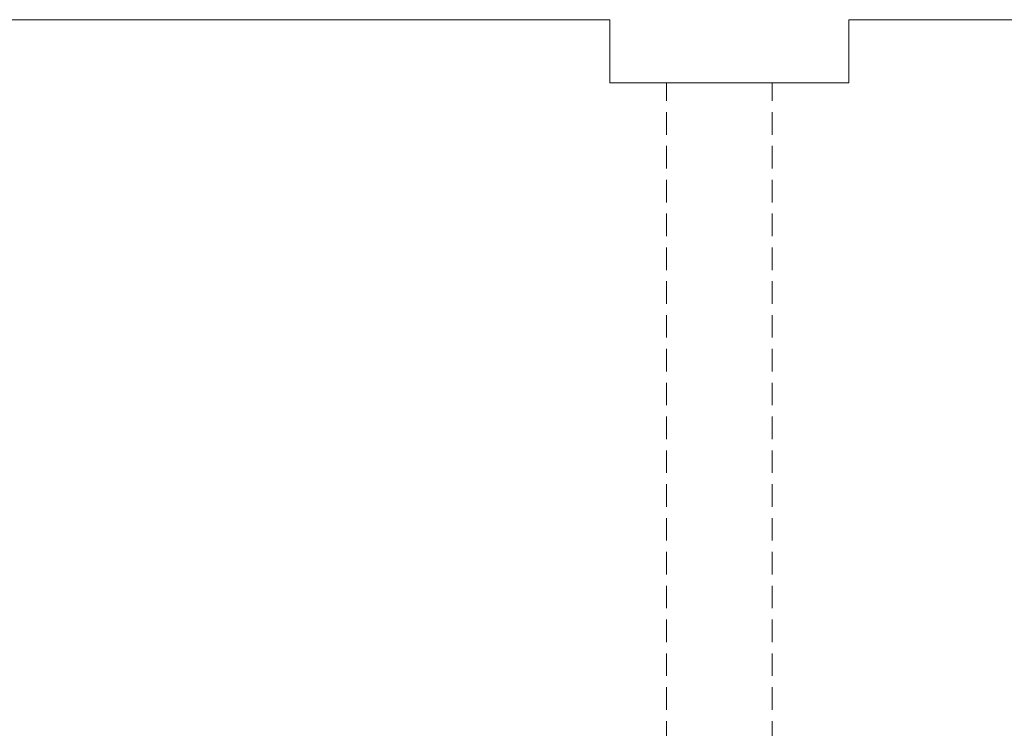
# Model space of a CAD drawing. Extents: x -528673 to -468586, y 24609 to 131944.
# Tile 49 of 87: x -481929 to -477561, y 64882 to 68025. Entities that reach past the tile are written whole.
import ezdxf

# ---------------------------------------------------------------- set-up
doc = ezdxf.new("R2010")
doc.units = 0
doc.header["$MEASUREMENT"] = 0
doc.linetypes.add('Krawędzie ukryte', pattern=[150, 100, -50])
doc.layers.add('#PODKŁAD', color=252, linetype='Continuous')
doc.layers.add('INWENT.ŚCIANY_Nr_Pióra__1', color=252, linetype='Continuous', lineweight=25)
doc.layers.add('Istniejące stropy_Nr_Pióra__5', color=252, linetype='Continuous', lineweight=13)

# ---------------------------------------------------------------- blocks, each defined once
blk = doc.blocks.new('PIĘTRO')
at = {"layer": 'INWENT.ŚCIANY_Nr_Pióra__1', "color": 252, "linetype": 'Continuous', "lineweight": 15}
for p, q in [((-482290.2, 68024.5), (-479310.2, 68024.5)), ((-479310.2, 68024.5), (-479310.2, 67744.5)), ((-478250.2, 67744.5), (-478250.2, 68024.5)), ((-478250.2, 68024.5), (-475290.2, 68024.5)), ((-479310.2, 67744.5), (-478250.2, 67744.5))]:
    blk.add_line(p, q, dxfattribs=at)
at = {"layer": 'Istniejące stropy_Nr_Pióra__5', "color": 252, "linetype": 'Krawędzie ukryte', "lineweight": 15}
for p, q in [((-479060.2, 59264.5), (-479060.2, 67744.5)), ((-478590.2, 59264.5), (-478590.2, 67744.5))]:
    blk.add_line(p, q, dxfattribs=at)

msp = doc.modelspace()

# ---------------------------------------------------------------- block references
at = {"layer": '#PODKŁAD'}
msp.add_blockref('PIĘTRO', (0, 0), dxfattribs=at)

doc.saveas('drawing.dxf')
